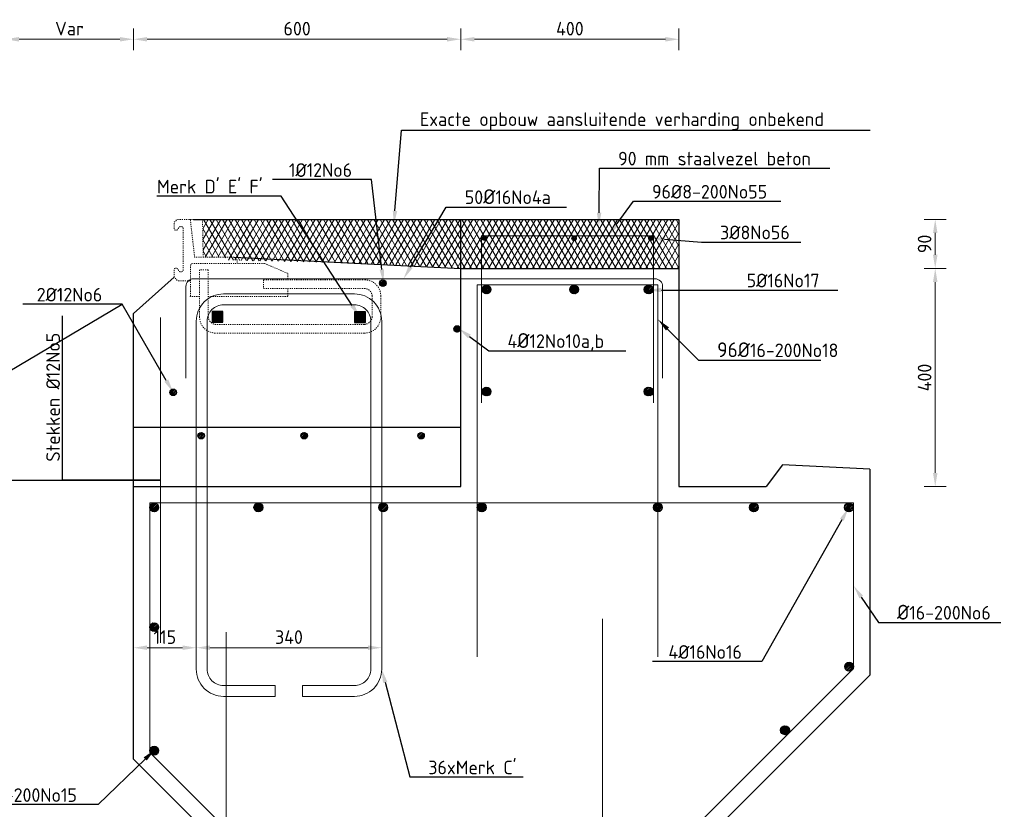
# Model space of a CAD drawing. Header units: millimetres. Extents: x -8028558 to 327273, y -63352 to 83293.
# Tile 3 of 195: x -28712 to -26907, y -15395 to -13947. Entities that reach past the tile are written whole.
import ezdxf
from ezdxf import colors
from ezdxf.entities.mleader import LeaderData, LeaderLine
from ezdxf.math import Vec2, Vec3

# ---------------------------------------------------------------- set-up
doc = ezdxf.new("R2010")
doc.units = ezdxf.units.MM
doc.linetypes.add('NLCS-HIDDEN', pattern=[4, 2, -2])
for name, color, linetype, lineweight in [('B-CO-BC-BETONVORM-GD', 90, 'Continuous', 25), ('B-CO-BC-STORTNAAD-GD', 10, 'BC-STORTNAAD', 25), ('B-CO-BC-WAPENING-G', 170, 'Continuous', 18), ('B-CO-BC-WAPENING-GD', 130, 'Continuous', 25), ('B-CO-BC-WAPENING_HOOFDWAPENING-G', 170, 'Continuous', 18), ('B-CO-SC-STAALVORM-A', 252, 'Continuous', 18), ('B-CO-SC-STAALVORM-AD', 252, 'Continuous', 18), ('B-CO-SC-STAALVORM-GD', 140, 'Continuous', 25), ('B-CO-SC-STAALVORM-GN', 10, 'NLCS-HIDDEN', 13), ('B-CO-VH-VERHARDING_ASFALT-A', 252, 'Continuous', 18), ('B-CO-VH-VERHARDING_ASFALT-GD', 252, 'Continuous', 25), ('X-XX-AL-M', 7, 'Continuous', 18), ('X-XX-AL-T25', 7, 'Continuous', 25), ('X-XX-AL-VERWIJZING-T25', 7, 'Continuous', 25)]:
    doc.layers.add(name, color=color, linetype=linetype, lineweight=lineweight)
doc.styles.add('NLCS-ISO-MM10-T25', font='NLCS-ISO.ttf', dxfattribs={"height": 25})
doc.linetypes.add('BC-STORTNAAD', pattern='A,15,-1,[175,NLCS.SHX,S=1,R=0,X=0,Y=0],-1', length=17)
doc.dimstyles.new('NLCS-MM10-T25-PIJL_L0_H4', dxfattribs={"dimscale": 10, "dimtxt": 2.5, "dimasz": 2.5, "dimexe": 2, "dimexo": 2, "dimgap": 0.7, "dimtad": 1, "dimdec": 0, "dimzin": 0, "dimdsep": 46, "dimtxsty": 'NLCS-ISO-MM10-T25', "dimcen": 0, "dimdle": 2, "dimclrd": 256, "dimclre": 256, "dimclrt": 256, "dimadec": 4, "dimazin": 0, "dimtfac": 1, "dimtdec": 3, "dimtofl": 0, "dimtmove": 0, "dimatfit": 3, "dimfxl": 2, "dimfxlon": 1, "dimtfillclr": 256, "dimtolj": 1, "dimtzin": 0, "dimlwd": -1, "dimlwe": -1, "dimarcsym": 0})
pattern_1 = [(45, (0, 0), (-2.8284271, 2.8284271), []), (45, (0, 2.4284), (-2.8284271, 2.8284271), []), (45, (0, 2.5284), (-2.8284271, 2.8284271), []), (45, (0, 2.6284), (-2.8284271, 2.8284271), [])]
pattern_2 = [(45, (9, 0), (-2.8284271, 2.8284271), []), (45, (9, 2.4284), (-2.8284271, 2.8284271), []), (45, (9, 2.5284), (-2.8284271, 2.8284271), []), (45, (9, 2.6284), (-2.8284271, 2.8284271), [])]
pattern_3 = [(45, (-17, 0), (-2.8284271, 2.8284271), []), (45, (-17, 2.4284), (-2.8284271, 2.8284271), []), (45, (-17, 2.5284), (-2.8284271, 2.8284271), []), (45, (-17, 2.6284), (-2.8284271, 2.8284271), [])]

# ---------------------------------------------------------------- blocks, each defined once
blk = doc.blocks.new('*D137')
at = {"layer": 'X-XX-AL-M', "transparency": 16777216}
for p, q in [((-28738.5, -14002.7), (-28738.5, -13962.7)), ((-28503.7, -14002.7), (-28503.7, -13962.7)), ((-28713.5, -13982.7), (-28528.7, -13982.7))]:
    blk.add_line(p, q, dxfattribs=at)
for points in [[(-28713.5, -13978.6), (-28713.5, -13986.9), (-28738.5, -13982.7)], [(-28528.7, -13978.6), (-28528.7, -13986.9), (-28503.7, -13982.7)]]:
    blk.add_solid(points, dxfattribs=at)
at = {"layer": 'X-XX-AL-M', "transparency": 16777216, "insert": (-28621.1, -13963.2), "char_height": 25, "attachment_point": 5, "style": 'NLCS-ISO-MM10-T25'}
blk.add_mtext('\\A1;Var', dxfattribs=at)
blk = doc.blocks.new('*D144')
at = {"layer": 'X-XX-AL-M', "transparency": 16777216}
for p, q in [((-28503.7, -14002.7), (-28503.7, -13962.7)), ((-27903.7, -14002.7), (-27903.7, -13962.7)), ((-27928.7, -13982.7), (-28478.7, -13982.7))]:
    blk.add_line(p, q, dxfattribs=at)
for points in [[(-28478.7, -13978.6), (-28478.7, -13986.9), (-28503.7, -13982.7)], [(-27928.7, -13978.6), (-27928.7, -13986.9), (-27903.7, -13982.7)]]:
    blk.add_solid(points, dxfattribs=at)
at = {"layer": 'X-XX-AL-M', "transparency": 16777216, "insert": (-28203.7, -13963.2), "char_height": 25, "attachment_point": 5, "style": 'NLCS-ISO-MM10-T25'}
blk.add_mtext('\\A1;600', dxfattribs=at)
blk = doc.blocks.new('*D145')
at = {"layer": 'X-XX-AL-M', "transparency": 16777216}
for p, q in [((-27054, -14402.9), (-27014, -14402.9)), ((-27034, -14427.9), (-27034, -14777.9)), ((-27054, -14802.9), (-27014, -14802.9))]:
    blk.add_line(p, q, dxfattribs=at)
for points in [[(-27038.1, -14427.9), (-27029.8, -14427.9), (-27034, -14402.9)], [(-27038.1, -14777.9), (-27029.8, -14777.9), (-27034, -14802.9)]]:
    blk.add_solid(points, dxfattribs=at)
at = {"layer": 'X-XX-AL-M', "transparency": 16777216, "insert": (-27053.5, -14602.9), "char_height": 25, "attachment_point": 5, "rotation": 90, "style": 'NLCS-ISO-MM10-T25'}
blk.add_mtext('\\A1;400', dxfattribs=at)
blk = doc.blocks.new('*D146')
at = {"layer": 'X-XX-AL-M', "transparency": 16777216}
for p, q in [((-27054, -14312.9), (-27014, -14312.9)), ((-27034, -14337.9), (-27034, -14377.9)), ((-27054, -14402.9), (-27014, -14402.9))]:
    blk.add_line(p, q, dxfattribs=at)
for points in [[(-27038.1, -14337.9), (-27029.8, -14337.9), (-27034, -14312.9)], [(-27038.1, -14377.9), (-27029.8, -14377.9), (-27034, -14402.9)]]:
    blk.add_solid(points, dxfattribs=at)
at = {"layer": 'X-XX-AL-M', "transparency": 16777216, "insert": (-27053.5, -14357.9), "char_height": 25, "attachment_point": 5, "rotation": 90, "style": 'NLCS-ISO-MM10-T25'}
blk.add_mtext('\\A1;90', dxfattribs=at)
blk = doc.blocks.new('*D1615')
at = {"layer": 'X-XX-AL-M', "transparency": 16777216}
for p, q in [((-27903.7, -14002.7), (-27903.7, -13962.7)), ((-27503.7, -14002.7), (-27503.7, -13962.7)), ((-27878.7, -13982.7), (-27528.7, -13982.7))]:
    blk.add_line(p, q, dxfattribs=at)
for points in [[(-27878.7, -13978.6), (-27878.7, -13986.9), (-27903.7, -13982.7)], [(-27528.7, -13978.6), (-27528.7, -13986.9), (-27503.7, -13982.7)]]:
    blk.add_solid(points, dxfattribs=at)
at = {"layer": 'X-XX-AL-M', "transparency": 16777216, "insert": (-27703.7, -13963.2), "char_height": 25, "attachment_point": 5, "style": 'NLCS-ISO-MM10-T25'}
blk.add_mtext('\\A1;400', dxfattribs=at)
blk = doc.blocks.new('*D1810')
at = {"layer": 'X-XX-AL-M', "transparency": 16777216}
for p, q in [((-28388.7, -15117.6), (-28388.7, -15078.4)), ((-28048.7, -15117.6), (-28048.7, -15078.4)), ((-28363.7, -15098.4), (-28073.7, -15098.4))]:
    blk.add_line(p, q, dxfattribs=at)
for points in [[(-28363.7, -15094.2), (-28363.7, -15102.5), (-28388.7, -15098.4)], [(-28073.7, -15094.2), (-28073.7, -15102.5), (-28048.7, -15098.4)]]:
    blk.add_solid(points, dxfattribs=at)
at = {"layer": 'X-XX-AL-M', "transparency": 16777216, "insert": (-28218.7, -15078.9), "char_height": 25, "attachment_point": 5, "style": 'NLCS-ISO-MM10-T25'}
blk.add_mtext('\\A1;340', dxfattribs=at)
blk = doc.blocks.new('*D1811')
at = {"layer": 'X-XX-AL-M', "transparency": 16777216}
for p, q in [((-28503.7, -15118.4), (-28503.7, -15078.4)), ((-28388.7, -15117.6), (-28388.7, -15078.4)), ((-28413.7, -15098.4), (-28478.7, -15098.4))]:
    blk.add_line(p, q, dxfattribs=at)
for points in [[(-28478.7, -15094.2), (-28478.7, -15102.5), (-28503.7, -15098.4)], [(-28413.7, -15094.2), (-28413.7, -15102.5), (-28388.7, -15098.4)]]:
    blk.add_solid(points, dxfattribs=at)
at = {"layer": 'X-XX-AL-M', "transparency": 16777216, "insert": (-28446.2, -15078.9), "char_height": 25, "attachment_point": 5, "style": 'NLCS-ISO-MM10-T25'}
blk.add_mtext('\\A1;115', dxfattribs=at)

msp = doc.modelspace()

# ---------------------------------------------------------------- hatches: boundary and pattern name
at = {"layer": 'B-CO-SC-STAALVORM-A'}
h = msp.add_hatch(dxfattribs=at)
h.set_pattern_fill('ACO-STAAL', color=256, pattern_type=2)
h.set_pattern_definition([(45, (-65.9065, -7123.8797), (-2.8284271, 2.8284271), []), (45, (-65.9065, -7121.4513), (-2.8284271, 2.8284271), []), (45, (-65.9065, -7121.3513), (-2.8284271, 2.8284271), []), (45, (-65.9065, -7121.2513), (-2.8284271, 2.8284271), [])])
edge = h.paths.add_edge_path()
edge.add_arc((-27860.2, -14347.5), 4, 0, 360)
h = msp.add_hatch(dxfattribs=at)
h.set_pattern_fill('ACO-STAAL', color=256, pattern_type=2)
h.set_pattern_definition([(45, (98.1043, -7124.234), (-2.8284271, 2.8284271), []), (45, (98.1043, -7121.8057), (-2.8284271, 2.8284271), []), (45, (98.1043, -7121.7057), (-2.8284271, 2.8284271), []), (45, (98.1043, -7121.6057), (-2.8284271, 2.8284271), [])])
edge = h.paths.add_edge_path()
edge.add_arc((-27696.1, -14347.9), 4, 0, 360)
h = msp.add_hatch(dxfattribs=at)
h.set_pattern_fill('ACO-STAAL', color=256, pattern_type=2)
h.set_pattern_definition([(45, (239.1894, -7123.997), (-2.8284271, 2.8284271), []), (45, (239.1894, -7121.5687), (-2.8284271, 2.8284271), []), (45, (239.1894, -7121.4687), (-2.8284271, 2.8284271), []), (45, (239.1894, -7121.3687), (-2.8284271, 2.8284271), [])])
edge = h.paths.add_edge_path()
edge.add_arc((-27555.1, -14347.6), 4, 0, 360)
h = msp.add_hatch(dxfattribs=at)
h.set_pattern_fill('ACO-STAAL', color=256, pattern_type=2)
h.set_pattern_definition(pattern_2)
h.paths.add_polyline_path([(-27848.4, -14441.4, 1), (-27864.4, -14441.4, 1)])
h = msp.add_hatch(dxfattribs=at)
h.set_pattern_fill('ACO-STAAL', color=256, pattern_type=2)
h.set_pattern_definition(pattern_1)
h.paths.add_polyline_path([(-27688.1, -14441.4, 1), (-27704.1, -14441.4, 1)])
h = msp.add_hatch(dxfattribs=at)
h.set_pattern_fill('ACO-STAAL', color=256, pattern_type=2)
h.set_pattern_definition(pattern_3)
h.paths.add_polyline_path([(-27551.3, -14441.4, 1), (-27567.3, -14441.4, 1)])
h = msp.add_hatch(dxfattribs=at)
h.set_pattern_fill('ACO-STAAL', color=256, pattern_type=2)
h.set_pattern_definition(pattern_2)
h.paths.add_polyline_path([(-27848.4, -14628.8, 1), (-27864.4, -14628.8, 1)])
h = msp.add_hatch(dxfattribs=at)
h.set_pattern_fill('ACO-STAAL', color=256, pattern_type=2)
h.set_pattern_definition(pattern_3)
h.paths.add_polyline_path([(-27551.3, -14628.8, 1), (-27567.3, -14628.8, 1)])
h = msp.add_hatch(dxfattribs=at)
h.set_pattern_fill('ACO-STAAL', color=256, pattern_type=2)
h.set_pattern_definition(pattern_1)
h.paths.add_polyline_path([(-28457.6, -14841, 1), (-28473.6, -14841, 1)])
h = msp.add_hatch(dxfattribs=at)
h.set_pattern_fill('ACO-STAAL', color=256, pattern_type=2)
h.set_pattern_definition(pattern_1)
h.paths.add_polyline_path([(-28266.8, -14841, 1), (-28282.8, -14841, 1)])
h = msp.add_hatch(dxfattribs=at)
h.set_pattern_fill('ACO-STAAL', color=256, pattern_type=2)
h.set_pattern_definition(pattern_1)
h.paths.add_polyline_path([(-28038.2, -14841, 1), (-28054.2, -14841, 1)])
h = msp.add_hatch(dxfattribs=at)
h.set_pattern_fill('ACO-STAAL', color=256, pattern_type=2)
h.set_pattern_definition(pattern_1)
h.paths.add_polyline_path([(-27857.4, -14841, 1), (-27873.4, -14841, 1)])
h = msp.add_hatch(dxfattribs=at)
h.set_pattern_fill('ACO-STAAL', color=256, pattern_type=2)
h.set_pattern_definition(pattern_1)
h.paths.add_polyline_path([(-27534.3, -14841, 1), (-27550.3, -14841, 1)])
h = msp.add_hatch(dxfattribs=at)
h.set_pattern_fill('ACO-STAAL', color=256, pattern_type=2)
h.set_pattern_definition(pattern_1)
h.paths.add_polyline_path([(-27358.6, -14841, 1), (-27374.6, -14841, 1)])
h = msp.add_hatch(dxfattribs=at)
h.set_pattern_fill('ACO-STAAL', color=256, pattern_type=2)
h.set_pattern_definition(pattern_1)
h.paths.add_polyline_path([(-27184.2, -14841, 1), (-27200.2, -14841, 1)])
h = msp.add_hatch(dxfattribs=at)
h.set_pattern_fill('ACO-STAAL', color=256, pattern_type=2)
h.set_pattern_definition(pattern_1)
h.paths.add_polyline_path([(-28457.6, -15060.6, 1), (-28473.6, -15060.6, 1)])
h = msp.add_hatch(dxfattribs=at)
h.set_pattern_fill('ACO-STAAL', color=256, pattern_type=2)
h.set_pattern_definition(pattern_1)
h.paths.add_polyline_path([(-27184, -15133.1, 1), (-27200, -15133.1, 1)])
h = msp.add_hatch(dxfattribs=at)
h.set_pattern_fill('ACO-STAAL', color=256, pattern_type=2)
h.set_pattern_definition(pattern_1)
h.paths.add_polyline_path([(-27301.4, -15249.8, 1), (-27317.4, -15249.8, 1)])
h = msp.add_hatch(dxfattribs=at)
h.set_pattern_fill('ACO-STAAL', color=256, pattern_type=2)
h.set_pattern_definition(pattern_1)
h.paths.add_polyline_path([(-28457.6, -15287.1, 1), (-28473.6, -15287.1, 1)])
at = {"layer": 'B-CO-SC-STAALVORM-AD'}
h = msp.add_hatch(dxfattribs=at)
h.set_pattern_fill('ACO-STAAL', color=256, pattern_type=2)
h.set_pattern_definition([(45, (25.098, -1.1786), (-2.8284271, 2.8284271), []), (45, (25.098, 1.25), (-2.8284271, 2.8284271), []), (45, (25.098, 1.35), (-2.8284271, 2.8284271), []), (45, (25.098, 1.45), (-2.8284271, 2.8284271), [])])
h.paths.add_polyline_path([(-28052.5, -14429.9, -1), (-28040.5, -14429.9, -1)])
h = msp.add_hatch(dxfattribs=at)
h.set_pattern_fill('ACO-STAAL', color=256, pattern_type=2)
h.set_pattern_definition(pattern_1)
h.paths.add_polyline_path([(-27904.2, -14513.9, 1), (-27916.2, -14513.9, 1)])
h = msp.add_hatch(dxfattribs=at)
h.set_pattern_fill('ACO-STAAL', color=256, pattern_type=2)
h.set_pattern_definition(pattern_1)
h.paths.add_polyline_path([(-28425, -14630.1, 1), (-28437, -14630.1, 1)])
h = msp.add_hatch(dxfattribs=at)
h.set_pattern_fill('ACO-STAAL', color=256, pattern_type=2)
h.set_pattern_definition(pattern_1)
h.paths.add_polyline_path([(-28373.5, -14709.6, 1), (-28385.5, -14709.6, 1)])
h = msp.add_hatch(dxfattribs=at)
h.set_pattern_fill('ACO-STAAL', color=256, pattern_type=2)
h.set_pattern_definition(pattern_1)
h.paths.add_polyline_path([(-28184.8, -14709.6, 1), (-28196.8, -14709.6, 1)])
h = msp.add_hatch(dxfattribs=at)
h.set_pattern_fill('ACO-STAAL', color=256, pattern_type=2)
h.set_pattern_definition(pattern_1)
h.paths.add_polyline_path([(-27970.6, -14709.6, 1), (-27982.6, -14709.6, 1)])
at = {"layer": 'B-CO-VH-VERHARDING_ASFALT-A'}
h = msp.add_hatch(dxfattribs=at)
h.set_pattern_fill('AVH-ASFALT', color=256, scale=10, pattern_type=2)
h.set_pattern_definition([(60, (0, 0), (-8.660254, 5), []), (120, (0, 0), (-8.660254, -5), [])])
h.paths.add_polyline_path([(-29817.1, -14402.9), (-29764, -14312.9), (-30103.5, -14312.9), (-30103.5, -14402.9)])
h.paths.add_polyline_path([(-29764, -14312.9), (-29817.1, -14402.9), (-29338.5, -14402.9), (-29130.7, -14392.5), (-29072, -14312.9)])
h.paths.add_polyline_path([(-27503.7, -14402.9), (-27503.7, -14312.9), (-27899.6, -14312.9), (-27947, -14399.8), (-27903.7, -14402.9)])
h.paths.add_polyline_path([(-28866.2, -14382.2), (-28865.1, -14312.9), (-29072, -14312.9), (-29130.7, -14392.5), (-28922.9, -14382.2)])
h.paths.add_polyline_path([(-28849.9, -14375.7), (-28850.6, -14382.2), (-28850, -14382.2)])
h.paths.add_polyline_path([(-28391.6, -14382.2), (-28392.4, -14375.7), (-28392.3, -14382.2)])
h.paths.add_polyline_path([(-28377.1, -14312.9), (-28376, -14382.2), (-28335.6, -14382.2), (-28330, -14387.7), (-28111.5, -14392.5), (-27947, -14399.8), (-27899.6, -14312.9)])
at = {"layer": 'X-XX-AL-T25', "true_color": 0x636466}
h = msp.add_hatch(color=251, dxfattribs=at)
h.dxf.hatch_style = 1
h.paths.add_polyline_path([(-28339.7, -14481.7), (-28359.7, -14481.7), (-28359.7, -14501.7), (-28339.7, -14501.7)])
h = msp.add_hatch(color=251, dxfattribs=at)
h.dxf.hatch_style = 1
h.paths.add_polyline_path([(-28078.5, -14482.3), (-28098.5, -14482.3), (-28098.5, -14502.3), (-28078.5, -14502.3)])

# ---------------------------------------------------------------- linework, layer by layer
at = {"layer": 'B-CO-BC-BETONVORM-GD', "flags": 128}
for points in [[(-28319.3, -14382.2), (-27903.7, -14402.9)], [(-27903.7, -14402.9), (-27503.7, -14402.9)], [(-27503.7, -14402.9), (-27503.7, -14802.9)], [(-28503.7, -14485.5), (-28429.3, -14418.9)], [(-28503.7, -15302.9), (-28503.7, -14485.5)], [(-27313.7, -14762.9), (-27343.7, -14802.9)], [(-27153.7, -14770.9), (-27313.7, -14762.9)], [(-27153.7, -14770.9), (-27153.7, -15148.9)], [(-28503.7, -14802.9), (-27903.7, -14802.9)], [(-27503.7, -14802.9), (-27343.7, -14802.9)], [(-27613.7, -15608.9), (-27153.7, -15148.9)], [(-28503.7, -15302.9), (-28363.7, -15442.9)]]:
    msp.add_lwpolyline(points, dxfattribs=at)
at = {"layer": 'B-CO-BC-STORTNAAD-GD', "ltscale": 0.5, "flags": 128}
for points in [[(-27903.7, -14802.9), (-27903.7, -14312.9)], [(-28503.7, -14694.2), (-27903.7, -14694.2)], [(-28503.7, -14802.9), (-27903.7, -14802.9)]]:
    msp.add_lwpolyline(points, dxfattribs=at)
at = {"layer": 'B-CO-BC-WAPENING-G', "flags": 128}
for points in [[(-27865.8, -14343.3), (-27550.7, -14343.3)], [(-27865.8, -14649.5), (-27865.8, -14343.3)], [(-27550.7, -14343.3), (-27550.7, -14649.5)], [(-27873.7, -15115), (-27873.7, -14432.9), (-27542.3, -14432.9), (-27542.3, -15115)], [(-27533.7, -14432.9), (-27533.7, -14604.4)], [(-28473.7, -14832.9), (-27183.7, -14832.9)], [(-28473.7, -15290.5), (-28473.7, -14832.9)], [(-27183.7, -14832.9), (-27183.7, -15136.5)], [(-27643.7, -15045.5), (-27643.7, -16307.3)], [(-28333.7, -16307.3), (-28333.7, -15070.1)], [(-27914.7, -15867.4), (-27183.7, -15136.5)], [(-28473.7, -15290.5), (-28083.5, -15680.7)]]:
    msp.add_lwpolyline(points, dxfattribs=at)
for points in [[(-28388.7, -15137.6, 0.414214), (-28338.7, -15187.6)], [(-28098.7, -15187.6, 0.414214), (-28048.7, -15137.6)]]:
    msp.add_lwpolyline(points, format="xyb", dxfattribs=at)
at = {"layer": 'B-CO-BC-WAPENING-GD'}
for points in [[(-28359.7, -14501.7), (-28339.7, -14501.7), (-28339.7, -14481.7), (-28359.7, -14481.7)], [(-28098.5, -14502.3), (-28078.5, -14502.3), (-28078.5, -14482.3), (-28098.5, -14482.3)]]:
    msp.add_lwpolyline(points, close=True, dxfattribs=at)
for centre, radius in [((-27860.2, -14347.5), 4), ((-27696.1, -14347.9), 4), ((-27555.1, -14347.6), 4), ((-28046.5, -14429.9), 6), ((-27856.4, -14441.4), 8), ((-27696.1, -14441.4), 8), ((-27559.3, -14441.4), 8), ((-27910.2, -14513.9), 6), ((-28431, -14630.1), 6), ((-27856.4, -14628.8), 8), ((-27559.3, -14628.8), 8), ((-28379.5, -14709.6), 6), ((-28190.8, -14709.6), 6), ((-27976.6, -14709.6), 6), ((-28465.6, -14841), 8), ((-28274.8, -14841), 8), ((-28046.2, -14841), 8), ((-27865.4, -14841), 8), ((-27542.3, -14841), 8), ((-27366.6, -14841), 8), ((-27192.2, -14841), 8), ((-28465.6, -15060.6), 8), ((-27192, -15133.1), 8), ((-27309.4, -15249.8), 8), ((-28465.6, -15287.1), 8)]:
    msp.add_circle(centre, radius, dxfattribs=at)
at = {"layer": 'B-CO-BC-WAPENING_HOOFDWAPENING-G', "flags": 128}
for points in [[(-28393.7, -14422, 0.414214), (-28407.7, -14436)], [(-27533.7, -14436, 0.414214), (-27547.7, -14422)], [(-28368.7, -15137.6, 0.414214), (-28338.7, -15167.6)], [(-28098.7, -15167.6, 0.414214), (-28068.7, -15137.6)]]:
    msp.add_lwpolyline(points, format="xyb", dxfattribs=at)
for points in [[(-28407.7, -14604.4), (-28407.7, -14436)], [(-28393.7, -14422), (-27547.7, -14422)], [(-28454.2, -14492.9), (-28454.2, -15089.5)]]:
    msp.add_lwpolyline(points, dxfattribs=at)
at = {"layer": 'B-CO-BC-WAPENING_HOOFDWAPENING-G', "ltscale": 500, "flags": 128}
for points in [[(-28338.7, -14449.6, 0.414214), (-28388.7, -14499.6)], [(-28048.7, -14499.6, 0.414214), (-28098.7, -14449.6)], [(-28338.7, -14469.6, 0.414214), (-28368.7, -14499.6)], [(-28068.7, -14499.6, 0.414214), (-28098.7, -14469.6)]]:
    msp.add_lwpolyline(points, format="xyb", dxfattribs=at)
for points in [[(-28098.7, -14449.6), (-28338.7, -14449.6)], [(-28338.7, -14469.6), (-28098.7, -14469.6)], [(-28388.7, -14499.6), (-28388.7, -15137.6)], [(-28368.7, -15137.6), (-28368.7, -14499.6)], [(-28068.7, -14499.6), (-28068.7, -15137.6)], [(-28048.7, -15137.6), (-28048.7, -14499.6)], [(-28243.7, -15167.6), (-28338.7, -15167.6)], [(-28243.7, -15187.6), (-28243.7, -15167.6)], [(-28193.7, -15167.6), (-28193.7, -15187.6)], [(-28098.7, -15167.6), (-28193.7, -15167.6)], [(-28338.7, -15187.6), (-28243.7, -15187.6)], [(-28193.7, -15187.6), (-28098.7, -15187.6)]]:
    msp.add_lwpolyline(points, dxfattribs=at)
at = {"layer": 'B-CO-SC-STAALVORM-GD', "flags": 128}
msp.add_lwpolyline([(-28398.9, -14454.3), (-28398.9, -14453.6)], dxfattribs=at)
at = {"layer": 'B-CO-SC-STAALVORM-GN', "flags": 128}
for points in [[(-28399.6, -14425.5), (-28422.8, -14425.5), (-28429.3, -14418.9), (-28429.3, -14405.8, -0.748975), (-28422.8, -14403.9, 0.045064), (-28419.6, -14408, 0.61982), (-28412.8, -14406), (-28412.8, -14329.2, 0.61982), (-28419.6, -14327.2, 0.045064), (-28422.8, -14331.4, -0.748975), (-28429.3, -14329.5), (-28429.3, -14318.7), (-28423.5, -14312.9), (-28399.6, -14312.9), (-28391.6, -14382.2), (-28390.4, -14382.2), (-28319.3, -14382.2), (-28313.7, -14387.7), (-28313.7, -14393.7)], [(-28398.9, -14453.6), (-28399.3, -14432.6), (-28399.3, -14398.3, -0.3609), (-28395.5, -14393.7), (-28263.6, -14393.7)], [(-28050.4, -14453.6, 0.414214), (-28080.4, -14423.6)], [(-28066.4, -14453.6, 0.414214), (-28080.4, -14439.6)], [(-28382.6, -14491.5, 0.414214), (-28352.6, -14521.5)], [(-28366.6, -14491.5, 0.414214), (-28352.6, -14505.5)], [(-28080.4, -14505.5, 0.414214), (-28066.4, -14491.5)], [(-28080.4, -14521.5, 0.414214), (-28050.4, -14491.5)]]:
    msp.add_lwpolyline(points, format="xyb", dxfattribs=at)
at = {"layer": 'B-CO-SC-STAALVORM-GN'}
msp.add_lwpolyline([(-28399.6, -14312.9), (-28377.1, -14312.9), (-28376, -14382.2)], dxfattribs=at)
at = {"layer": 'B-CO-SC-STAALVORM-GN', "flags": 128}
for points in [[(-28263.6, -14393.7), (-28220.7, -14412.1)], [(-28366.6, -14405.2), (-28382.6, -14405.2)], [(-28382.6, -14491.5), (-28382.6, -14405.2)], [(-28366.6, -14491.5), (-28366.6, -14405.2)], [(-28220.7, -14412.1), (-28220.7, -14423.6)], [(-28265.3, -14423.6), (-28265.3, -14439.6)], [(-28265.3, -14423.6), (-28080.4, -14423.6)], [(-28265.3, -14439.6), (-28080.4, -14439.6)], [(-28220.7, -14439.6), (-28220.7, -14454.3)], [(-28382.6, -14454.3), (-28398.9, -14454.3)], [(-28220.7, -14454.3), (-28366.6, -14454.3)], [(-28066.4, -14453.6), (-28066.4, -14491.5)], [(-28050.4, -14453.6), (-28050.4, -14491.5)], [(-28080.4, -14505.5), (-28352.6, -14505.5)], [(-28080.4, -14521.5), (-28352.6, -14521.5)]]:
    msp.add_lwpolyline(points, dxfattribs=at)
at = {"layer": 'B-CO-VH-VERHARDING_ASFALT-GD', "flags": 128}
for points in [[(-28393.4, -14312.9), (-27503.7, -14312.9)], [(-27503.7, -14312.9), (-27503.7, -14402.9)]]:
    msp.add_lwpolyline(points, dxfattribs=at)

# ---------------------------------------------------------------- dimensions: what is measured, and where the dimension line sits
at = {"layer": 'X-XX-AL-M'}
dim = msp.add_linear_dim(base=(-28503.7, -13982.7), p1=(-28738.5, -14802.9), p2=(-28503.7, -14802.9), text='Var', dimstyle='NLCS-MM10-T25-PIJL_L0_H4', dxfattribs=at)
dim.commit()
dim.dimension.update_dxf_attribs({"geometry": '*D137', "text_midpoint": (-28621.1, -13963.2)})
for base, p1, p2, angle, picture, middle in [((-28503.7, -13982.7), (-27903.7, -14402.9), (-28503.7, -14402.9), 180, '*D144', (-28203.7, -13963.2)), ((-27503.7, -13982.7), (-27903.7, -14402.9), (-27503.7, -14402.9), 180, '*D1615', (-27703.7, -13963.2)), ((-27034, -14402.9), (-27503.7, -14312.9), (-27503.7, -14402.9), 90, '*D146', (-27053.5, -14357.9)), ((-27034, -14802.9), (-27503.7, -14402.9), (-27503.7, -14802.9), 90, '*D145', (-27053.5, -14602.9))]:
    dim = msp.add_linear_dim(base=base, p1=p1, p2=p2, angle=angle, dimstyle='NLCS-MM10-T25-PIJL_L0_H4', dxfattribs=at)
    dim.commit()
    dim.dimension.update_dxf_attribs({"geometry": picture, "text_midpoint": middle})
for base, p2, picture, middle in [((-28503.7, -15098.4), (-28503.7, -15302.9), '*D1811', (-28446.2, -15078.9)), ((-28048.7, -15098.4), (-28048.7, -15137.6), '*D1810', (-28218.7, -15078.9))]:
    dim = msp.add_linear_dim(base=base, p1=(-28388.7, -15137.6), p2=p2, dimstyle='NLCS-MM10-T25-PIJL_L0_H4', dxfattribs=at)
    dim.commit()
    dim.dimension.update_dxf_attribs({"geometry": picture, "text_midpoint": middle})

# ---------------------------------------------------------------- leaders
at = {"layer": 'X-XX-AL-VERWIJZING-T25'}
ml = msp.add_multileader_mtext('Standard', dxfattribs=at)
ml.set_content('Exacte opbouw aansluitende verharding onbekend ', color=256, style='NLCS-ISO-MM10-T25')
ml.set_leader_properties(color=256, linetype='ByLayer', lineweight=-1)
ml.build(insert=Vec2(0, 0))
ml.multileader.update_dxf_attribs({"text_left_attachment_type": 5, "text_right_attachment_type": 5, "dogleg_length": 25, "arrow_head_size": 25})
ctx = ml.context
ctx.base_point, ctx.char_height, ctx.arrow_head_size, ctx.landing_gap_size, ctx.plane_origin = Vec3(-27987.7, -14149.3), 25, 25, 9, Vec3(-28115.7, -14329)
ctx.left_attachment, ctx.right_attachment = 5, 5
notes = []
notes.append((ctx, [(1, (1, 1, 0), (-28012.7, -14149.3), (1, 0), 25, [(0, [(-28026.3, -14322.4)], 0, [])])]))
ctx.mtext.insert, ctx.mtext.flow_direction = Vec3(-27978.7, -14116.8), 5
ml = msp.add_multileader_mtext('Standard', dxfattribs=at)
ml.set_content('90 mm staalvezel beton ', color=256, style='NLCS-ISO-MM10-T25')
ml.set_leader_properties(color=256, linetype='ByLayer', lineweight=-1)
ml.build(insert=Vec2(0, 0))
ml.multileader.update_dxf_attribs({"text_left_attachment_type": 5, "text_right_attachment_type": 5, "dogleg_length": 25, "arrow_head_size": 25})
ctx = ml.context
ctx.base_point, ctx.char_height, ctx.arrow_head_size, ctx.landing_gap_size, ctx.plane_origin = Vec3(-27624.3, -14219), 25, 25, 9, Vec3(-27752.2, -14329)
ctx.left_attachment, ctx.right_attachment = 5, 5
notes.append((ctx, [(1, (1, 1, 0), (-27649.3, -14219), (1, 0), 25, [(0, [(-27650.5, -14325.9)], 0, [])])]))
ctx.mtext.insert, ctx.mtext.flow_direction = Vec3(-27615.3, -14189), 5
ml = msp.add_multileader_mtext('Standard', dxfattribs=at)
ml.set_content('1Ø12No6', color=256, style='NLCS-ISO-MM10-T25')
ml.set_leader_properties(color=256, linetype='ByLayer', lineweight=-1)
ml.build(insert=Vec2(0, 0))
ml.multileader.update_dxf_attribs({"text_left_attachment_type": 5, "text_right_attachment_type": 5, "dogleg_length": 25, "arrow_head_size": 25})
ctx = ml.context
ctx.base_point, ctx.char_height, ctx.arrow_head_size, ctx.landing_gap_size, ctx.plane_origin = Vec3(-28227.8, -14240.1), 25, 25, 9, Vec3(-28045.4, -14429.8)
ctx.left_attachment, ctx.right_attachment = 5, 5
notes.append((ctx, [(1, (1, 1, 0), (-28067.3, -14240.1), (-1, 0), 25, [(0, [(-28045.4, -14429.8)], 0, [])])]))
ctx.mtext.insert, ctx.mtext.flow_direction = Vec3(-28218.8, -14210.1), 5
ml = msp.add_multileader_mtext('Standard', dxfattribs=at)
ml.set_content("Merk D' E' F'", color=256, style='NLCS-ISO-MM10-T25')
ml.set_leader_properties(color=256, linetype='ByLayer', lineweight=-1)
ml.build(insert=Vec2(0, 0))
ml.multileader.update_dxf_attribs({"text_left_attachment_type": 5, "text_right_attachment_type": 5, "dogleg_length": 25, "arrow_head_size": 25})
ctx = ml.context
ctx.base_point, ctx.char_height, ctx.arrow_head_size, ctx.landing_gap_size, ctx.plane_origin = Vec3(-28469.6, -14270.4), 25, 25, 9, Vec3(-28105.1, -14491.7)
ctx.left_attachment, ctx.right_attachment = 5, 5
notes.append((ctx, [(0, (1, 1, 0), (-28232.8, -14270.4), (-1, 0), 25, [(0, [(-28089.1, -14491.7)], 0, [])])]))
ctx.mtext.insert, ctx.mtext.flow_direction = Vec3(-28460.6, -14240.4), 5
ml = msp.add_multileader_mtext('Standard', dxfattribs=at)
ml.set_content('50{\\H1.08333x;Ø}16No4a', color=256, style='NLCS-ISO-MM10-T25')
ml.set_leader_properties(color=256, linetype='ByLayer', lineweight=-1)
ml.build(insert=Vec2(0, 0))
ml.multileader.update_dxf_attribs({"text_left_attachment_type": 5, "text_right_attachment_type": 5, "dogleg_length": 25, "arrow_head_size": 25})
ctx = ml.context
ctx.base_point, ctx.char_height, ctx.arrow_head_size, ctx.landing_gap_size, ctx.plane_origin = Vec3(-27905.4, -14290.3), 25, 25, 9, Vec3(-27994.1, -14486.1)
ctx.left_attachment, ctx.right_attachment = 5, 5
notes.append((ctx, [(0, (1, 1, 0), (-27930.4, -14290.3), (1, 0), 25, [(0, [(-28008.7, -14422)], 0, [])])]))
ctx.mtext.insert, ctx.mtext.rotation, ctx.mtext.flow_direction = Vec3(-27896.4, -14257.8), 6.283185, 5
ml = msp.add_multileader_mtext('Standard', dxfattribs=at)
ml.set_content('96Ø8-200No55', color=256, style='NLCS-ISO-MM10-T25')
ml.set_leader_properties(color=256, linetype='ByLayer', lineweight=-1)
ml.build(insert=Vec2(0, 0))
ml.multileader.update_dxf_attribs({"text_left_attachment_type": 5, "text_right_attachment_type": 5, "dogleg_length": 25, "arrow_head_size": 25})
ctx = ml.context
ctx.base_point, ctx.char_height, ctx.arrow_head_size, ctx.landing_gap_size, ctx.plane_origin = Vec3(-27562.2, -14279.8), 25, 25, 9, Vec3(-27703.7, -14343.3)
ctx.left_attachment, ctx.right_attachment = 5, 5
notes.append((ctx, [(0, (1, 1, 0), (-27587.2, -14279.8), (1, 0), 25, [(0, [(-27633.7, -14343.3)], 0, [])])]))
ctx.mtext.insert, ctx.mtext.flow_direction = Vec3(-27553.2, -14249.8), 5
ml = msp.add_multileader_mtext('Standard', dxfattribs=at)
ml.set_content('3Ø8No56', color=256, style='NLCS-ISO-MM10-T25')
ml.set_leader_properties(color=256, linetype='ByLayer', lineweight=-1)
ml.build(insert=Vec2(0, 0))
ml.multileader.update_dxf_attribs({"text_left_attachment_type": 5, "text_right_attachment_type": 5, "dogleg_length": 25, "arrow_head_size": 25})
ctx = ml.context
ctx.base_point, ctx.char_height, ctx.arrow_head_size, ctx.landing_gap_size, ctx.plane_origin = Vec3(-27437.4, -14354.5), 25, 25, 9, Vec3(-27559.3, -14354.5)
ctx.left_attachment, ctx.right_attachment = 5, 5
notes.append((ctx, [(0, (1, 1, 0), (-27462.4, -14354.5), (1, 0), 25, [(0, [(-27555.1, -14347.6)], 0, [])])]))
ctx.mtext.insert, ctx.mtext.flow_direction = Vec3(-27428.4, -14324.5), 5
ml = msp.add_multileader_mtext('Standard', dxfattribs=at)
ml.set_content('5Ø16No17', color=256, style='NLCS-ISO-MM10-T25')
ml.set_leader_properties(color=256, linetype='ByLayer', lineweight=-1)
ml.build(insert=Vec2(0, 0))
ml.multileader.update_dxf_attribs({"text_left_attachment_type": 5, "text_right_attachment_type": 5, "dogleg_length": 25, "arrow_head_size": 25})
ctx = ml.context
ctx.base_point, ctx.char_height, ctx.arrow_head_size, ctx.landing_gap_size, ctx.plane_origin = Vec3(-27388.7, -14442.6), 25, 25, 9, Vec3(-27560.8, -14442.6)
ctx.left_attachment, ctx.right_attachment = 5, 5
notes.append((ctx, [(0, (1, 1, 0), (-27413.7, -14442.6), (1, 0), 25, [(0, [(-27560.8, -14442.6)], 0, [])])]))
ctx.mtext.insert, ctx.mtext.flow_direction = Vec3(-27379.7, -14412.6), 5
ml = msp.add_multileader_mtext('Standard', dxfattribs=at)
ml.set_content('2Ø12No6', color=256, style='NLCS-ISO-MM10-T25')
ml.set_leader_properties(color=256, linetype='ByLayer', lineweight=-1)
ml.build(insert=Vec2(0, 0))
ml.multileader.update_dxf_attribs({"text_left_attachment_type": 5, "text_right_attachment_type": 5, "dogleg_length": 25, "arrow_head_size": 25})
ctx = ml.context
ctx.base_point, ctx.char_height, ctx.arrow_head_size, ctx.landing_gap_size, ctx.plane_origin = Vec3(-28690.1, -14468.5), 25, 25, 9, Vec3(-29119.5, -14222.5)
ctx.left_attachment, ctx.right_attachment = 5, 5
notes.append((ctx, [(1, (1, 1, 0), (-28524.6, -14468.5), (-1, 0), 25, [(1, [(-28797.7, -14630.1)], 0, []), (0, [(-28431, -14630.1)], 0, [])])]))
ctx.mtext.insert, ctx.mtext.flow_direction = Vec3(-28681.1, -14438.5), 5
ml = msp.add_multileader_mtext('Standard', dxfattribs=at)
ml.set_content('Stekken Ø12No5', color=256, style='NLCS-ISO-MM10-T25')
ml.set_leader_properties(color=256, linetype='ByLayer', lineweight=-1)
ml.build(insert=Vec2(0, 0))
ml.multileader.update_dxf_attribs({"text_left_attachment_type": 5, "text_right_attachment_type": 5, "dogleg_length": 25, "arrow_head_size": 25})
ctx = ml.context
ctx.base_point, ctx.char_height, ctx.arrow_head_size, ctx.landing_gap_size, ctx.plane_origin, ctx.plane_x_axis, ctx.plane_y_axis = Vec3(-28633.6, -14766.2), 25, 25, 9, Vec3(-28633.6, -14945.7), Vec3(0, 1), Vec3(-1, 0)
ctx.left_attachment, ctx.right_attachment = 5, 5
notes.append((ctx, [(0, (1, 1, 0), (-28633.6, -14791.2), (0, 1), 25, [(1, [(-28788, -14791.2), (-28454.2, -14791.2)], 0, [])])]))
ctx.mtext.insert, ctx.mtext.text_direction, ctx.mtext.rotation, ctx.mtext.flow_direction = Vec3(-28663.6, -14757.2), Vec3(0, 1), 1.570796, 5
ml = msp.add_multileader_mtext('Standard', dxfattribs=at)
ml.set_content('{\\H1.08333x;96Ø}16-200No18', color=256, style='NLCS-ISO-MM10-T25')
ml.set_leader_properties(color=256, linetype='ByLayer', lineweight=-1)
ml.build(insert=Vec2(0, 0))
ml.multileader.update_dxf_attribs({"text_left_attachment_type": 5, "text_right_attachment_type": 5, "dogleg_length": 25, "arrow_head_size": 25})
ctx = ml.context
ctx.base_point, ctx.char_height, ctx.arrow_head_size, ctx.landing_gap_size, ctx.plane_origin = Vec3(-27442.7, -14571), 25, 25, 9, Vec3(-27080.6, -14437.8)
ctx.left_attachment, ctx.right_attachment = 5, 5
notes.append((ctx, [(1, (1, 1, 0), (-27467.7, -14571), (1, 0), 25, [(0, [(-27542.3, -14496.4)], 0, [])])]))
ctx.mtext.insert, ctx.mtext.width, ctx.mtext.flow_direction = Vec3(-27433.7, -14538.5), 188.357, 5
ml = msp.add_multileader_mtext('Standard', dxfattribs=at)
ml.set_content('4{\\H1.08333x;Ø}12No10a,b', color=256, style='NLCS-ISO-MM10-T25')
ml.set_leader_properties(color=256, linetype='ByLayer', lineweight=-1)
ml.build(insert=Vec2(0, 0))
ml.multileader.update_dxf_attribs({"text_left_attachment_type": 5, "text_right_attachment_type": 5, "dogleg_length": 25, "arrow_head_size": 25})
ctx = ml.context
ctx.base_point, ctx.char_height, ctx.arrow_head_size, ctx.landing_gap_size, ctx.plane_origin = Vec3(-27827.1, -14554.1), 25, 25, 9, Vec3(-28150.1, -14558.3)
ctx.left_attachment, ctx.right_attachment = 5, 5
notes.append((ctx, [(0, (1, 1, 0), (-27852.1, -14554.1), (1, 0), 25, [(0, [(-27908, -14512.7)], 0, [])])]))
ctx.mtext.insert, ctx.mtext.rotation, ctx.mtext.flow_direction = Vec3(-27818.1, -14521.6), 6.283185, 5
ml = msp.add_multileader_mtext('Standard', dxfattribs=at)
ml.set_content('4Ø16No16', color=256, style='NLCS-ISO-MM10-T25')
ml.set_leader_properties(color=256, linetype='ByLayer', lineweight=-1)
ml.build(insert=Vec2(0, 0))
ml.multileader.update_dxf_attribs({"text_left_attachment_type": 5, "text_right_attachment_type": 5, "dogleg_length": 25, "arrow_head_size": 25})
ctx = ml.context
ctx.base_point, ctx.char_height, ctx.arrow_head_size, ctx.landing_gap_size, ctx.plane_origin = Vec3(-27532.1, -15123.7), 25, 25, 9, Vec3(-27183.7, -14832.9)
ctx.left_attachment, ctx.right_attachment = 5, 5
notes.append((ctx, [(0, (1, 1, 0), (-27351.6, -15123.7), (-1, 0), 25, [(0, [(-27192.8, -14841.9)], 0, [])])]))
ctx.mtext.insert, ctx.mtext.flow_direction = Vec3(-27523.1, -15093.7), 5
ml = msp.add_multileader_mtext('Standard', dxfattribs=at)
ml.set_content('{\\H1.08333x;Ø}16-200No6', color=256, style='NLCS-ISO-MM10-T25')
ml.set_leader_properties(color=256, linetype='ByLayer', lineweight=-1)
ml.build(insert=Vec2(0, 0))
ml.multileader.update_dxf_attribs({"text_left_attachment_type": 5, "text_right_attachment_type": 5, "dogleg_length": 25, "arrow_head_size": 25})
ctx = ml.context
ctx.base_point, ctx.char_height, ctx.arrow_head_size, ctx.landing_gap_size, ctx.plane_origin = Vec3(-27113, -15052.2), 25, 25, 9, Vec3(-26763.4, -14918.9)
ctx.left_attachment, ctx.right_attachment = 5, 5
notes.append((ctx, [(1, (1, 1, 0), (-27138, -15052.2), (1, 0), 25, [(0, [(-27183.7, -14984.7)], 0, [])])]))
ctx.mtext.insert, ctx.mtext.width, ctx.mtext.flow_direction = Vec3(-27104, -15019.7), 188.357, 5
ml = msp.add_multileader_mtext('Standard', dxfattribs=at)
ml.set_content("36xMerk C'", color=256, style='NLCS-ISO-MM10-T25')
ml.set_leader_properties(color=256, linetype='ByLayer', lineweight=-1)
ml.build(insert=Vec2(0, 0))
ml.multileader.update_dxf_attribs({"text_left_attachment_type": 5, "text_right_attachment_type": 5, "dogleg_length": 25, "arrow_head_size": 25})
ctx = ml.context
ctx.base_point, ctx.char_height, ctx.arrow_head_size, ctx.landing_gap_size, ctx.plane_origin = Vec3(-27972.2, -15335.4), 25, 25, 9, Vec3(-28233, -14979)
ctx.left_attachment, ctx.right_attachment = 5, 5
notes.append((ctx, [(0, (1, 1, 0), (-27997.2, -15335.4), (1, 0), 25, [(0, [(-28048.7, -15137.6)], 0, [])])]))
ctx.mtext.insert, ctx.mtext.rotation, ctx.mtext.flow_direction = Vec3(-27963.2, -15305.4), 6.283185, 5
ml = msp.add_multileader_mtext('Standard', dxfattribs=at)
ml.set_content('8Ø16-200No15', color=256, style='NLCS-ISO-MM10-T25')
ml.set_leader_properties(color=256, linetype='ByLayer', lineweight=-1)
ml.build(insert=Vec2(0, 0))
ml.multileader.update_dxf_attribs({"text_left_attachment_type": 5, "text_right_attachment_type": 5, "dogleg_length": 25, "arrow_head_size": 25})
ctx = ml.context
ctx.base_point, ctx.char_height, ctx.arrow_head_size, ctx.landing_gap_size, ctx.plane_origin = Vec3(-28816.5, -15386.1), 25, 25, 9, Vec3(-28464.4, -15285.1)
ctx.left_attachment, ctx.right_attachment = 5, 5
notes.append((ctx, [(0, (1, 1, 0), (-28568.5, -15386.1), (-1, 0), 25, [(0, [(-28464.4, -15285.1)], 0, [])])]))
ctx.mtext.insert, ctx.mtext.flow_direction = Vec3(-28807.5, -15356.1), 5
for ctx, leaders in notes:
    for number, flags, end, landing, length, lines in leaders:
        leader = LeaderData()
        leader.index, (leader.has_last_leader_line, leader.has_dogleg_vector, leader.attachment_direction) = number, flags
        leader.last_leader_point, leader.dogleg_vector, leader.dogleg_length = Vec3(end), Vec3(landing), length
        for number, points, colour, breaks in lines:
            line = LeaderLine()
            line.index, line.vertices, line.color, line.breaks = number, Vec3.list(points), colors.encode_raw_color(colour), breaks
            leader.lines.append(line)
        ctx.leaders.append(leader)

doc.saveas('drawing.dxf')
